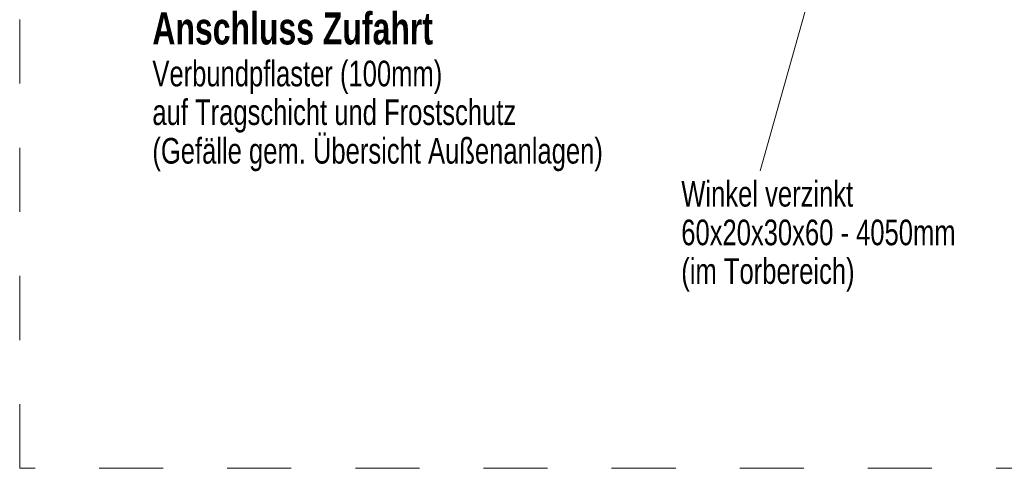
# Model space of a CAD drawing. Header units: metres. Extents: x 1333.9 to 1416.6, y -82.7 to -2.5.
# Tile 73 of 160: x 1406.9 to 1408.5, y -82.7 to -82. Entities that reach past the tile are written whole.
import ezdxf

# ---------------------------------------------------------------- set-up
doc = ezdxf.new("R2010")
doc.units = ezdxf.units.M
doc.linetypes.add('AUSGEZOGEN', pattern=[0])
doc.linetypes.add('STRICHLINIE_S4', pattern=[0.08, 0.06, -0.02])
doc.layers.add('XR$7$Text 1_100', color=3, linetype='AUSGEZOGEN', lineweight=18)
doc.layers.add('XR$7$Wand Mauerwerk tr', color=42, linetype='AUSGEZOGEN', lineweight=18)
doc.styles.add('ARIAL', font='arial.ttf')

msp = doc.modelspace()

# ---------------------------------------------------------------- linework, layer by layer
at = {"layer": 'XR$7$Wand Mauerwerk tr', "color": 7, "linetype": 'STRICHLINIE_S4', "lineweight": 18, "transparency": 33554687}
for p, q in [((1406.9135, -82.7329), (1406.9135, -78.5559)), ((1409.5375, -82.7329), (1406.9135, -82.7329))]:
    msp.add_line(p, q, dxfattribs=at)
at = {"layer": 'XR$7$Wand Mauerwerk tr', "color": 7, "linetype": 'AUSGEZOGEN', "lineweight": 13, "transparency": 33554687}
msp.add_line((1408.0691, -82.2692), (1408.3445, -81.2965), dxfattribs=at)

# ---------------------------------------------------------------- texts
at = {"layer": 'XR$7$Text 1_100', "color": 3, "linetype": 'AUSGEZOGEN', "lineweight": 18, "transparency": 33554687, "attachment_point": 1, "line_spacing_factor": 0.903614, "style": 'ARIAL'}
for s, insert, char_height, width in [('\\A1;{\\fArial|i0|b1;\\H0.050000;\\W0.714286;\\C3;Anschluss Zufahrt}\\P{\\fArial|i0|b0;\\H0.040000;\\W0.714286;\\C3;Verbundpflaster (100mm)}\\P{\\fArial|i0|b0;\\H0.040000;\\W0.714286;\\C3;auf Tragschicht und Frostschutz}\\P{\\fArial|i0|b0;\\H0.040000;\\W0.714286;\\C3;(Gefälle gem. Übersicht Außenanlagen)}\\P', (1407.1206, -82.0219), 0.05, 0.869609), ('\\A1;{\\fArial|i0|b0;\\H0.040000;\\W0.714286;\\C3;Winkel verzinkt}\\P{\\fArial|i0|b0;\\H0.040000;\\W0.714286;\\C3;60x20x30x60 - 4050mm}\\P{\\fArial|i0|b0;\\H0.040000;\\W0.714286;\\C3;(im Torbereich)}\\P', (1407.9462, -82.2848), 0.04, 0.444813)]:
    msp.add_mtext(s, dxfattribs=dict(at, insert=insert, char_height=char_height, width=width))

doc.saveas('drawing.dxf')
